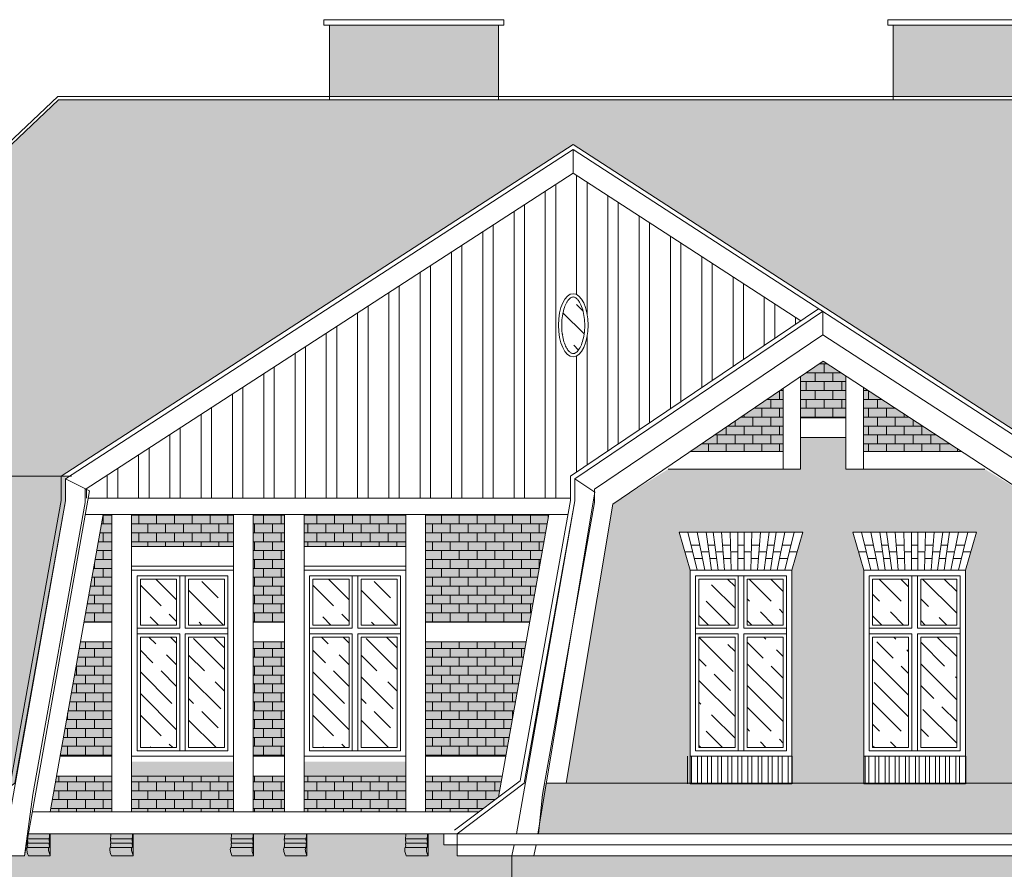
# Model space of a CAD drawing. Header units: millimetres. Extents: x 284606 to 569416, y -192995 to -95103.
# Tile 171 of 178: x 313164 to 314064, y -98380 to -97604. Entities that reach past the tile are written whole.
import ezdxf

# ---------------------------------------------------------------- set-up
doc = ezdxf.new("R2010")
doc.units = ezdxf.units.MM
for name, color, linetype, lineweight in [('!STR_Elewacje 0.15', 10, 'Continuous', 15), ('!STR_Konstrukcja 0.20', 200, 'Continuous', 20), ('!STR_Kreskowanie', 253, 'Continuous', 5), ('!STR_Ocieplenie 0.05', 1, 'Continuous', 5), ('!STR_Stolarka okienna', 72, 'Continuous', 15)]:
    doc.layers.add(name, color=color, linetype=linetype, lineweight=lineweight)
doc.layers.add('!STR_Kreskowanie ścian', color=7, linetype='Continuous', lineweight=5, true_color=0xa6a6a6)
pattern_1 = [(0, (24379.7694, 0), (0, 8.128), []), (90, (24379.7694, 0), (-8.128, 8.128), [8.128, -8.128])]

# ---------------------------------------------------------------- blocks, each defined once
blk = doc.blocks.new('DEKOR')
at = {"layer": '!STR_Ocieplenie 0.05', "ltscale": 1.5}
for p, q in [((-10.72, -4.59), (8.81, -4.59)), ((-10.53, -8.59), (8.81, -8.59)), ((-11.01, -12.59), (8.81, -12.59))]:
    blk.add_line(p, q, dxfattribs=at)
blk.add_lwpolyline([(-9.91, -20), (9.91, -20), (9.91, 0), (-9.91, 0)], dxfattribs=at)
for points in [[(-9.91, -20), (-11.13, -16.01), (-11.01, -12.59), (-10.56, -11.87), (-10.57, -10.01), (-10.47, -8.24), (-10.35, -7.27), (-10.61, -6.34), (-10.54, -3.08), (-10.35, -1.68), (-10.35, 0)], [(9.91, -20), (8.69, -16.01), (8.81, -12.59), (9.26, -11.87), (9.24, -10.01), (9.35, -8.24), (9.46, -7.27), (9.2, -6.34), (9.27, -3.08), (9.46, -1.68), (9.46, 0)]]:
    blk.add_spline(points, degree=3, dxfattribs=at)
blk = doc.blocks.new('okno 100x175')
at = {"layer": '!STR_Kreskowanie', "ltscale": 0.3}
h = blk.add_hatch(dxfattribs=at)
h.set_pattern_fill('GOST_WOOD', color=256, scale=7, angle=45)
h.set_pattern_definition([(135, (-591764.885, 207373.385), (29.6984848, 29.6984848), [70, -14]), (135, (-591745.086, 207373.385), (29.6984848, 29.6984848), [42, -10.5, 21, -10.5]), (135, (-591720.337, 207368.435), (29.6984848, 29.6984848), [70, -14])])
h.paths.add_polyline_path([(52, 162), (52, 120), (85, 120), (85, 162)])
h.paths.add_polyline_path([(8, 120), (41, 120), (41, 162), (8, 162)])
h.paths.add_polyline_path([(8, 8), (41, 8), (41, 109), (8, 109)])
h.paths.add_polyline_path([(52, 109), (52, 8), (85, 8), (85, 109)])
at = {"layer": '!STR_Kreskowanie ścian', "ltscale": 1.5}
h = blk.add_hatch(dxfattribs=at)
h.set_pattern_fill('ANSI31', color=256, scale=2.9, angle=45)
h.set_pattern_definition([(90, (-591764.885, 207373.385), (-9.2075, 9e-16), [])])
h.paths.add_polyline_path([(96.5, 0), (96.5, -25), (-3.5, -25), (-3.5, 0)])
at = {"layer": '!STR_Elewacje 0.15', "ltscale": 1.5}
for p, q in [((0, 170), (-9.97, 204.93)), ((102.97, 204.93), (-9.97, 204.93)), ((6.5, 170), (-2.01, 204.93)), ((13.5, 170), (6.57, 204.93)), ((19.5, 170), (14.54, 204.93)), ((25.5, 170), (20.91, 204.93)), ((31.5, 170), (28.63, 204.93)), ((37.5, 170), (36.5, 204.93)), ((43.5, 170), (43.5, 204.93)), ((49.5, 170), (49.5, 204.93)), ((55.5, 170), (56.5, 204.93)), ((61.5, 170), (64.37, 204.93)), ((67.5, 170), (72.09, 204.93)), ((73.5, 170), (78.46, 204.93)), ((79.5, 170), (86.43, 204.93)), ((86.5, 170), (95.01, 204.93)), ((93, 170), (102.97, 204.93)), ((8.95, 192.93), (0.92, 192.93)), ((22.49, 192.93), (16.24, 192.93)), ((36.84, 192.93), (29.62, 192.93)), ((49.5, 192.93), (43.5, 192.93)), ((63.38, 192.93), (56.16, 192.93)), ((76.76, 192.93), (70.51, 192.93)), ((92.08, 192.93), (84.05, 192.93)), ((2.38, 186.93), (-4.83, 186.93)), ((11.33, 180.93), (3.84, 180.93)), ((11.33, 180.93), (3.84, 180.93)), ((11.33, 180.93), (3.84, 180.93)), ((17.1, 186.93), (10.14, 186.93)), ((24.07, 180.93), (17.95, 180.93)), ((24.07, 180.93), (17.95, 180.93)), ((24.07, 180.93), (17.95, 180.93)), ((30.11, 186.93), (23.28, 186.93)), ((37.19, 180.93), (30.6, 180.93)), ((37.19, 180.93), (30.6, 180.93)), ((37.19, 180.93), (30.6, 180.93)), ((43.5, 186.93), (37.02, 186.93)), ((49.5, 180.93), (43.5, 180.93)), ((49.5, 180.93), (43.5, 180.93)), ((49.5, 180.93), (43.5, 180.93)), ((55.98, 186.93), (49.5, 186.93)), ((62.4, 180.93), (55.81, 180.93)), ((62.4, 180.93), (55.81, 180.93)), ((62.4, 180.93), (55.81, 180.93)), ((69.72, 186.93), (62.89, 186.93)), ((75.05, 180.93), (68.93, 180.93)), ((75.05, 180.93), (68.93, 180.93)), ((75.05, 180.93), (68.93, 180.93)), ((82.86, 186.93), (75.9, 186.93)), ((89.16, 180.93), (81.67, 180.93)), ((89.16, 180.93), (81.67, 180.93)), ((89.16, 180.93), (81.67, 180.93)), ((97.83, 186.93), (90.62, 186.93))]:
    blk.add_line(p, q, dxfattribs=at)
blk.add_lwpolyline([(93, 0), (0, 0), (0, -25), (93, -25)], close=True, dxfattribs=at)
at = {"layer": '!STR_Stolarka okienna', "ltscale": 1.5}
for points in [[(93, 0), (93, 170), (0, 170), (0, 0), (93, 0)], [(44, 165), (44, 117)], [(49, 165), (49, 117)], [(44, 117), (5, 117)], [(88, 117), (49, 117)], [(44, 112), (5, 112)], [(44, 112), (44, 5)], [(49, 112), (49, 5)], [(88, 112), (49, 112)]]:
    blk.add_lwpolyline(points, dxfattribs=at)
for points in [[(88, 5), (88, 165), (5, 165), (5, 5)], [(41, 162), (8, 162), (8, 120), (41, 120)], [(85, 162), (52, 162), (52, 120), (85, 120)], [(41, 109), (8, 109), (8, 8), (41, 8)], [(88, 112), (49, 112), (49, 5), (88, 5)], [(85, 109), (52, 109), (52, 8), (85, 8)]]:
    blk.add_lwpolyline(points, close=True, dxfattribs=at)

msp = doc.modelspace()

# ---------------------------------------------------------------- hatches: boundary and pattern name
at = {"layer": '!STR_Kreskowanie', "ltscale": 0.3}
h = msp.add_hatch(dxfattribs=at)
h.set_pattern_fill('GOST_WOOD', color=256, scale=7, angle=45)
edge = h.paths.add_edge_path()
edge.add_spline(control_points=[(313670, -97908.7), (313670.34, -97908.7), (313670.68, -97908.65), (313671.42, -97908.42), (313671.81, -97908.25), (313672.64, -97907.72), (313673.08, -97907.37), (313673.99, -97906.49), (313674.45, -97905.96), (313675.8, -97904.1), (313676.66, -97902.52), (313678.18, -97898.81), (313678.83, -97896.68), (313679.84, -97892.07), (313680.19, -97889.59), (313680.56, -97884.51), (313680.58, -97881.91), (313680.27, -97876.8), (313679.95, -97874.3), (313679.01, -97869.62), (313678.38, -97867.45), (313676.91, -97863.63), (313676.06, -97861.98), (313674.56, -97859.8), (313673.94, -97859.08), (313672.74, -97857.97), (313672.16, -97857.58), (313671.23, -97857.14), (313670.85, -97857.03), (313670.13, -97856.93), (313669.78, -97856.93), (313669.06, -97857.06), (313668.68, -97857.18), (313667.85, -97857.59), (313667.41, -97857.88), (313666.49, -97858.66), (313666.01, -97859.15), (313665.06, -97860.34), (313664.58, -97861.03), (313663.34, -97863.16), (313662.6, -97864.78), (313661.33, -97868.44), (313660.8, -97870.48), (313659.99, -97874.81), (313659.71, -97877.1), (313659.44, -97881.77), (313659.44, -97884.14), (313659.73, -97888.8), (313660.02, -97891.09), (313660.85, -97895.4), (313661.4, -97897.42), (313662.68, -97901.05), (313663.43, -97902.66), (313664.85, -97905.05), (313665.51, -97905.93), (313666.82, -97907.32), (313667.46, -97907.82), (313668.47, -97908.38), (313668.87, -97908.53), (313669.5, -97908.67), (313669.75, -97908.7), (313670, -97908.7)], knot_values=[0, 0, 0, 0, 0.14307, 0.14307, 0.286141, 0.286141, 0.429211, 0.429211, 0.572282, 0.572282, 0.853565, 0.853565, 1.134847, 1.134847, 1.41613, 1.41613, 1.697412, 1.697412, 1.978695, 1.978695, 2.259978, 2.259978, 2.54126, 2.54126, 2.732982, 2.732982, 2.924703, 2.924703, 3.073519, 3.073519, 3.222335, 3.222335, 3.371151, 3.371151, 3.519967, 3.519967, 3.668783, 3.668783, 3.817599, 3.817599, 4.074629, 4.074629, 4.33166, 4.33166, 4.58869, 4.58869, 4.84572, 4.84572, 5.102751, 5.102751, 5.359781, 5.359781, 5.616811, 5.616811, 5.822308, 5.822308, 6.027804, 6.027804, 6.178043, 6.178043, 6.283185, 6.283185, 6.283185, 6.283185], degree=3, periodic=0)
h = msp.add_hatch(dxfattribs=at)
h.set_pattern_fill('GOST_WOOD', color=256, scale=7, angle=45)
h.set_pattern_definition([(135, (-278498.235, 109096.673), (29.6984848, 29.6984848), [70, -14]), (135, (-278478.436, 109096.673), (29.6984848, 29.6984848), [42, -10.5, 21, -10.5]), (135, (-278453.687, 109091.723), (29.6984848, 29.6984848), [70, -14])])
h.paths.add_polyline_path([(313318.65, -98114.71), (313318.65, -98156.71), (313351.65, -98156.71), (313351.65, -98114.71)])
h.paths.add_polyline_path([(313274.65, -98156.71), (313307.65, -98156.71), (313307.65, -98114.71), (313274.65, -98114.71)])
h.paths.add_polyline_path([(313274.65, -98268.71), (313307.65, -98268.71), (313307.65, -98167.71), (313274.65, -98167.71)])
h.paths.add_polyline_path([(313318.65, -98167.71), (313318.65, -98268.71), (313351.65, -98268.71), (313351.65, -98167.71)])
h = msp.add_hatch(dxfattribs=at)
h.set_pattern_fill('GOST_WOOD', color=256, scale=7, angle=45)
h.set_pattern_definition([(135, (-278340.652, 109096.673), (29.6984848, 29.6984848), [70, -14]), (135, (-278320.853, 109096.673), (29.6984848, 29.6984848), [42, -10.5, 21, -10.5]), (135, (-278296.105, 109091.723), (29.6984848, 29.6984848), [70, -14])])
h.paths.add_polyline_path([(313476.23, -98114.71), (313476.23, -98156.71), (313509.23, -98156.71), (313509.23, -98114.71)])
h.paths.add_polyline_path([(313432.23, -98156.71), (313465.23, -98156.71), (313465.23, -98114.71), (313432.23, -98114.71)])
h.paths.add_polyline_path([(313432.23, -98268.71), (313465.23, -98268.71), (313465.23, -98167.71), (313432.23, -98167.71)])
h.paths.add_polyline_path([(313476.23, -98167.71), (313476.23, -98268.71), (313509.23, -98268.71), (313509.23, -98167.71)])
at = {"layer": '!STR_Kreskowanie ścian', "ltscale": 0.3}
h = msp.add_hatch(dxfattribs=at)
h.set_pattern_fill('AR-B816', color=256, scale=0.04)
h.set_pattern_definition(pattern_1)
h.paths.add_polyline_path([(311722.89, -97608.54), (311682.89, -97608.54), (311682.89, -97683.22), (311697.54, -97673.82), (311722.89, -97690.1)])
h.paths.add_polyline_path([(313115.31, -97608.54), (313009.31, -97608.54), (313009.31, -97853.66), (313115.31, -97753.27)])
h.paths.add_polyline_path([(313601.77, -97608.54), (313447.31, -97608.54), (313447.31, -97673.82), (313601.77, -97673.82)])
h.paths.add_polyline_path([(314127.87, -97608.54), (313962.29, -97608.54), (313962.29, -97673.82), (314127.87, -97673.82)])
h.paths.add_polyline_path([(314361.46, -97608.54), (314183.93, -97608.54), (314183.93, -97714.74), (314361.46, -97886.54)])
h.paths.add_polyline_path([(315631.04, -97608.54), (315591.04, -97608.54), (315591.04, -97690.09), (315616.4, -97673.82), (315631.04, -97683.22)])
h.paths.add_polyline_path([(317046.81, -97605.54), (316869.28, -97605.54), (316869.28, -97840.33), (317046.81, -97707.29)])
h.paths.add_polyline_path([(317268.46, -97605.54), (317102.87, -97605.54), (317102.87, -97673.82), (317268.46, -97673.82)])
h.paths.add_polyline_path([(317783.43, -97605.54), (317628.97, -97605.54), (317628.97, -97673.82), (317783.43, -97673.82)])
h.paths.add_polyline_path([(318221.43, -97611.34), (318115.43, -97611.34), (318115.43, -97756.83), (318179.61, -97822.18), (318221.43, -97822.18)])
at = {"layer": '!STR_Kreskowanie ścian', "ltscale": 1.5}
h = msp.add_hatch(dxfattribs=at)
h.set_pattern_fill('AR-B88', color=256, scale=0.1)
h.set_pattern_definition([(0, (24379.77, 0), (0, 20.32), []), (90, (24379.769, 0), (-10.16, 20.32), [20.32, -20.32])])
h.paths.add_polyline_path([(314141.01, -97676.82), (313668.05, -97676.82), (313199.82, -97676.82), (312837.51, -98020.79), (313202.3, -98020.79), (313670, -97717.56), (314137.7, -98020.79), (314495.58, -98020.79)])
h.paths.add_polyline_path([(314497.93, -98023.07), (314495.58, -98020.79), (314137.7, -98020.79), (314137.7, -98042.8), (314183.59, -98299.1), (314186.56, -98301.33), (314615.63, -98301.33), (314613.9, -98299.76)])
h.paths.add_polyline_path([(314615.63, -98301.33), (314186.56, -98301.33), (314247.84, -98347.53), (314666.2, -98347.53)])
h.paths.add_polyline_path([(314163.44, -98311.46), (314161.63, -98301.33), (314028.36, -98301.33), (314028.36, -98301.71), (313935.36, -98301.71), (313869.78, -98301.63), (313869.78, -98301.71), (313776.78, -98301.71), (313643.64, -98301.33), (313641.83, -98311.46), (313638.18, -98347.53), (314169.14, -98347.53)])
h.paths.add_polyline_path([(313202.3, -98042.8), (313202.3, -98020.79), (312837.51, -98020.79), (312835.1, -98023.09), (312730.62, -98301.33), (313153.45, -98301.33), (313156.42, -98299.1)], flags=17)
h.paths.add_polyline_path([(313153.45, -98301.33), (312730.62, -98301.33), (312729.94, -98303.17), (312678.64, -98347.53), (313098.81, -98347.53), (313160.09, -98301.33), (313206.3, -98043.14), (313206.3, -98020.79), (313202.3, -98020.79), (313202.3, -98042.8), (313156.42, -98299.1)])
h = msp.add_hatch(dxfattribs=at)
h.set_pattern_fill('ANSI32', color=256, scale=3, angle=45)
h.set_pattern_definition([(90, (24379.77, 0), (-28.575, 4e-15), []), (90, (24389.294, 9.525), (-28.575, 4e-15), [])])
h.paths.add_polyline_path([(313877.93, -97878.66), (313670, -97743.77), (313224.3, -98032.92), (313224.3, -98040.74), (313663.57, -98040.74), (313667.56, -98042.8), (313667.56, -98020.79)])
h.paths.add_polyline_path([(313682.73, -97873.06), (313683.05, -97875.17), (313683.28, -97877.32), (313683.44, -97879.51), (313683.52, -97881.72), (313683.52, -97883.93), (313683.44, -97886.13), (313683.28, -97888.32), (313683.05, -97890.47), (313682.73, -97892.58), (313682.35, -97894.63), (313681.89, -97896.62), (313681.36, -97898.52), (313680.76, -97900.33), (313680.1, -97902.03), (313679.38, -97903.63), (313678.61, -97905.1), (313677.79, -97906.44), (313676.92, -97907.64), (313676, -97908.7), (313675.06, -97909.61), (313674.08, -97910.35), (313673.08, -97910.94), (313672.07, -97911.36), (313671.04, -97911.61), (313670, -97911.7), (313668.97, -97911.61), (313667.94, -97911.36), (313666.92, -97910.94), (313665.92, -97910.35), (313664.94, -97909.61), (313664, -97908.7), (313663.09, -97907.64), (313662.22, -97906.44), (313661.39, -97905.1), (313660.62, -97903.63), (313659.9, -97902.03), (313659.24, -97900.33), (313658.65, -97898.52), (313658.12, -97896.62), (313657.66, -97894.63), (313657.27, -97892.58), (313656.96, -97890.47), (313656.72, -97888.32), (313656.56, -97886.13), (313656.48, -97883.93), (313656.48, -97881.72), (313656.56, -97879.51), (313656.72, -97877.32), (313656.96, -97875.17), (313657.27, -97873.06), (313657.66, -97871.01), (313658.12, -97869.03), (313658.65, -97867.12), (313659.24, -97865.31), (313659.9, -97863.61), (313660.62, -97862.01), (313661.39, -97860.54), (313662.22, -97859.2), (313663.09, -97858), (313664, -97856.94), (313664.94, -97856.04), (313665.92, -97855.29), (313666.92, -97854.7), (313667.94, -97854.28), (313668.97, -97854.03), (313670, -97853.94), (313671.04, -97854.03), (313672.07, -97854.28), (313673.08, -97854.7), (313674.08, -97855.29), (313675.06, -97856.04), (313676, -97856.94), (313676.92, -97858), (313677.79, -97859.2), (313678.61, -97860.54), (313679.38, -97862.01), (313680.1, -97863.61), (313680.76, -97865.31), (313681.36, -97867.12), (313681.89, -97869.03), (313682.35, -97871.01)], flags=16)
at = {"layer": '!STR_Kreskowanie ścian', "ltscale": 0.3, "true_color": 0xdbdbdb}
h = msp.add_hatch(color=254, dxfattribs=at)
h.dxf.hatch_style = 1
h.paths.add_polyline_path([(313861.62, -97940.53), (313776.8, -97998.19), (313861.62, -97998.19)])
h.paths.add_polyline_path([(313919.06, -97929.09), (313898.34, -97915.56), (313877.62, -97929.59), (313877.62, -97967.46), (313919.06, -97967.46)])
h.paths.add_polyline_path([(313935.06, -97939.53), (313935.06, -97998.19), (314024.95, -97998.19)])
at = {"layer": '!STR_Kreskowanie ścian', "ltscale": 0.3}
h = msp.add_hatch(dxfattribs=at)
h.set_pattern_fill('AR-B816', color=256, scale=0.04)
h.set_pattern_definition(pattern_1)
h.paths.add_polyline_path([(313861.62, -97940.53), (313776.8, -97998.19), (313861.62, -97998.19)])
h.paths.add_polyline_path([(313919.06, -97929.09), (313898.34, -97915.56), (313877.62, -97929.59), (313877.62, -97967.46), (313919.06, -97967.46)])
h.paths.add_polyline_path([(313935.06, -97939.53), (313935.06, -97998.19), (314024.95, -97998.19)])
h = msp.add_hatch(dxfattribs=at)
h.set_pattern_fill('AR-B816', color=256, scale=0.04)
h.set_pattern_definition(pattern_1)
h.paths.add_polyline_path([(313148.81, -98367.53), (313098.81, -98367.53), (312724.06, -98367.53), (312724.06, -98677.57), (313148.81, -98677.57)])
h.paths.add_polyline_path([(312883.67, -98622.33), (312883.67, -98597.33), (312883.67, -98427.33), (312873.7, -98392.41), (312999.64, -98392.41), (312989.67, -98427.33), (312989.67, -98597.33), (312989.67, -98622.33)], flags=16)
h.paths.add_polyline_path([(312888.67, -98592.33), (312888.67, -98432.33), (312984.67, -98432.33), (312984.67, -98592.33), (312939.67, -98592.33)], flags=0)
h.paths.add_polyline_path([(312891.67, -98589.33), (312891.67, -98488.33), (312931.67, -98488.33), (312931.67, -98589.33)], flags=0)
h.paths.add_polyline_path([(312942.67, -98589.33), (312942.67, -98488.33), (312981.67, -98488.33), (312981.67, -98589.33)], flags=0)
h.paths.add_polyline_path([(312827.67, -98481.09), (312827.67, -98455.09), (312851.67, -98455.09), (312851.67, -98481.09)], flags=16)
h.paths.add_polyline_path([(312803.67, -98481.09), (312779.67, -98481.09), (312779.67, -98455.09), (312803.67, -98455.09)], flags=16)
h.paths.add_polyline_path([(312891.67, -98477.33), (312891.67, -98435.33), (312931.67, -98435.33), (312931.67, -98477.33)], flags=0)
h.paths.add_polyline_path([(312942.67, -98477.33), (312942.67, -98435.33), (312981.67, -98435.33), (312981.67, -98477.33)], flags=0)
h.paths.add_polyline_path([(312891.59, -98404.41), (312899.62, -98404.41), (312900.81, -98410.41), (312907.77, -98410.41), (312906.92, -98404.41), (312913.16, -98404.41), (312913.95, -98410.41), (312920.78, -98410.41), (312920.29, -98404.41), (312927.51, -98404.41), (312927.69, -98410.41), (312934.17, -98410.41), (312934.17, -98404.41), (312940.17, -98404.41), (312940.17, -98410.41), (312946.66, -98410.41), (312946.83, -98404.41), (312954.05, -98404.41), (312953.56, -98410.41), (312960.39, -98410.41), (312961.18, -98404.41), (312967.43, -98404.41), (312966.57, -98410.41), (312973.53, -98410.41), (312974.72, -98404.41), (312982.75, -98404.41), (312979.83, -98416.41), (312972.34, -98416.41), (312973.53, -98410.41), (312966.57, -98410.41), (312965.72, -98416.41), (312959.61, -98416.41), (312960.39, -98410.41), (312953.56, -98410.41), (312953.07, -98416.41), (312946.48, -98416.41), (312946.66, -98410.41), (312940.17, -98410.41), (312940.17, -98416.41), (312934.17, -98416.41), (312934.17, -98410.41), (312927.69, -98410.41), (312927.86, -98416.41), (312921.27, -98416.41), (312920.78, -98410.41), (312913.95, -98410.41), (312914.74, -98416.41), (312908.62, -98416.41), (312907.77, -98410.41), (312900.81, -98410.41), (312902, -98416.41), (312894.51, -98416.41)], flags=0)
h.paths.add_polyline_path([(313021.67, -98481.09), (313021.67, -98455.09), (313045.67, -98455.09), (313045.67, -98481.09)], flags=16)
h.paths.add_polyline_path([(313069.67, -98481.09), (313069.67, -98455.09), (313093.67, -98455.09), (313093.67, -98481.09)], flags=16)
h.paths.add_polyline_path([(312889.4, -98696.57), (312983.95, -98696.57), (312977.02, -98731.5), (312977.02, -98771.67), (313142.81, -98769.92), (313142.81, -98689.57), (312718.06, -98689.57), (312718.06, -98774.39), (312897.24, -98772.5), (312897.24, -98731.5)])
h.paths.add_polyline_path([(313265.87, -98696.57), (313360.43, -98696.57), (313353.5, -98731.5), (313353.5, -98767.71), (313431.3, -98766.89), (313431.3, -98731.5), (313423.46, -98696.57), (313518.01, -98696.57), (313511.08, -98731.5), (313511.08, -98766.06), (313608.07, -98765.04), (313608.07, -98689.57), (313142.81, -98689.57), (313142.81, -98769.92), (313273.72, -98768.55), (313273.72, -98731.5)])
h.paths.add_polyline_path([(313614.07, -98367.53), (313564.07, -98367.53), (313564.07, -98357.53), (313551.76, -98357.53), (313551.76, -98347.53), (313172.37, -98347.53), (313168.81, -98367.53), (313149.28, -98367.53), (313149.28, -98677.57), (313614.07, -98677.57)])
h.paths.add_polyline_path([(313266.65, -98622.33), (313266.65, -98597.33), (313266.65, -98427.33), (313256.68, -98392.41), (313369.62, -98392.41), (313359.65, -98427.33), (313359.65, -98597.33), (313359.65, -98622.33)], flags=16)
h.paths.add_polyline_path([(313271.65, -98592.33), (313271.65, -98432.33), (313354.65, -98432.33), (313354.65, -98592.33), (313315.65, -98592.33)], flags=0)
h.paths.add_polyline_path([(313274.65, -98589.33), (313274.65, -98488.33), (313307.65, -98488.33), (313307.65, -98589.33)], flags=0)
h.paths.add_polyline_path([(313318.65, -98589.33), (313318.65, -98488.33), (313351.65, -98488.33), (313351.65, -98589.33)], flags=0)
h.paths.add_polyline_path([(313274.65, -98477.33), (313274.65, -98435.33), (313307.65, -98435.33), (313307.65, -98477.33)], flags=0)
h.paths.add_polyline_path([(313318.65, -98477.33), (313318.65, -98435.33), (313351.65, -98435.33), (313351.65, -98477.33)], flags=0)
h.paths.add_polyline_path([(313267.57, -98404.41), (313275.6, -98404.41), (313276.79, -98410.41), (313283.75, -98410.41), (313282.89, -98404.41), (313289.14, -98404.41), (313289.93, -98410.41), (313296.76, -98410.41), (313296.27, -98404.41), (313303.49, -98404.41), (313303.67, -98410.41), (313310.15, -98410.41), (313310.15, -98404.41), (313316.15, -98404.41), (313316.15, -98410.41), (313322.63, -98410.41), (313322.81, -98404.41), (313330.03, -98404.41), (313329.54, -98410.41), (313336.37, -98410.41), (313337.16, -98404.41), (313343.41, -98404.41), (313342.55, -98410.41), (313349.51, -98410.41), (313350.7, -98404.41), (313358.73, -98404.41), (313355.81, -98416.41), (313348.32, -98416.41), (313349.51, -98410.41), (313342.55, -98410.41), (313341.7, -98416.41), (313335.58, -98416.41), (313336.37, -98410.41), (313329.54, -98410.41), (313329.05, -98416.41), (313322.46, -98416.41), (313322.63, -98410.41), (313316.15, -98410.41), (313316.15, -98416.41), (313310.15, -98416.41), (313310.15, -98410.41), (313303.67, -98410.41), (313303.84, -98416.41), (313297.25, -98416.41), (313296.76, -98410.41), (313289.93, -98410.41), (313290.72, -98416.41), (313284.6, -98416.41), (313283.75, -98410.41), (313276.79, -98410.41), (313277.98, -98416.41), (313270.49, -98416.41)], flags=0)
h.paths.add_polyline_path([(313424.23, -98622.33), (313424.23, -98597.33), (313424.23, -98427.33), (313414.26, -98392.41), (313527.2, -98392.41), (313517.23, -98427.33), (313517.23, -98597.33), (313517.23, -98622.33)], flags=16)
h.paths.add_polyline_path([(313429.23, -98592.33), (313429.23, -98432.33), (313512.23, -98432.33), (313512.23, -98592.33), (313473.23, -98592.33)], flags=0)
h.paths.add_polyline_path([(313432.23, -98589.33), (313432.23, -98488.33), (313465.23, -98488.33), (313465.23, -98589.33)], flags=0)
h.paths.add_polyline_path([(313476.23, -98589.33), (313476.23, -98488.33), (313509.23, -98488.33), (313509.23, -98589.33)], flags=0)
h.paths.add_polyline_path([(313432.23, -98477.33), (313432.23, -98435.33), (313465.23, -98435.33), (313465.23, -98477.33)], flags=0)
h.paths.add_polyline_path([(313425.15, -98404.41), (313433.19, -98404.41), (313434.38, -98410.41), (313441.33, -98410.41), (313440.48, -98404.41), (313446.72, -98404.41), (313447.51, -98410.41), (313454.34, -98410.41), (313453.85, -98404.41), (313461.08, -98404.41), (313461.25, -98410.41), (313467.73, -98410.41), (313467.73, -98404.41), (313473.73, -98404.41), (313473.73, -98410.41), (313480.22, -98410.41), (313480.39, -98404.41), (313487.61, -98404.41), (313487.12, -98410.41), (313493.96, -98410.41), (313494.74, -98404.41), (313500.99, -98404.41), (313500.14, -98410.41), (313507.09, -98410.41), (313508.28, -98404.41), (313516.32, -98404.41), (313513.39, -98416.41), (313505.9, -98416.41), (313507.09, -98410.41), (313500.14, -98410.41), (313499.28, -98416.41), (313493.17, -98416.41), (313493.96, -98410.41), (313487.12, -98410.41), (313486.63, -98416.41), (313480.05, -98416.41), (313480.22, -98410.41), (313473.73, -98410.41), (313473.73, -98416.41), (313467.73, -98416.41), (313467.73, -98410.41), (313461.25, -98410.41), (313461.42, -98416.41), (313454.84, -98416.41), (313454.34, -98410.41), (313447.51, -98410.41), (313448.3, -98416.41), (313442.18, -98416.41), (313441.33, -98410.41), (313434.38, -98410.41), (313435.57, -98416.41), (313428.07, -98416.41)], flags=0)
h.paths.add_polyline_path([(313476.23, -98477.33), (313476.23, -98435.33), (313509.23, -98435.33), (313509.23, -98477.33)], flags=0)
h.paths.add_polyline_path([(314191.2, -98367.53), (313634.07, -98367.53), (313614.07, -98367.53), (313614.07, -98677.57), (314191.2, -98677.57)])
h.paths.add_polyline_path([(314028.36, -98622.33), (313935.36, -98622.33), (313935.36, -98597.33), (313935.36, -98427.33), (313925.39, -98392.41), (314038.33, -98392.41), (314028.36, -98427.33), (314028.36, -98597.33)], flags=16)
h.paths.add_polyline_path([(314023.36, -98592.33), (313984.36, -98592.33), (313940.36, -98592.33), (313940.36, -98432.33), (314023.36, -98432.33)], flags=0)
h.paths.add_polyline_path([(314020.36, -98589.33), (313987.36, -98589.33), (313987.36, -98488.33), (314020.36, -98488.33)], flags=0)
h.paths.add_polyline_path([(313976.36, -98589.33), (313943.36, -98589.33), (313943.36, -98488.33), (313976.36, -98488.33)], flags=0)
h.paths.add_polyline_path([(314081.66, -98481.09), (314081.66, -98455.09), (314105.66, -98455.09), (314105.66, -98481.09)], flags=16)
h.paths.add_polyline_path([(314020.36, -98477.33), (313987.36, -98477.33), (313987.36, -98435.33), (314020.36, -98435.33)], flags=0)
h.paths.add_polyline_path([(313976.36, -98477.33), (313943.36, -98477.33), (313943.36, -98435.33), (313976.36, -98435.33)], flags=0)
h.paths.add_polyline_path([(313869.78, -98622.33), (313776.78, -98622.33), (313776.78, -98597.33), (313776.78, -98427.33), (313766.81, -98392.41), (313879.75, -98392.41), (313869.78, -98427.33), (313869.78, -98597.33)], flags=16)
h.paths.add_polyline_path([(314024.52, -98416.41), (314017.03, -98416.41), (314018.22, -98410.41), (314011.26, -98410.41), (314010.41, -98416.41), (314004.3, -98416.41), (314005.08, -98410.41), (313998.25, -98410.41), (313997.76, -98416.41), (313991.17, -98416.41), (313991.35, -98410.41), (313984.86, -98410.41), (313984.86, -98416.41), (313978.86, -98416.41), (313978.86, -98410.41), (313972.38, -98410.41), (313972.55, -98416.41), (313965.97, -98416.41), (313965.47, -98410.41), (313958.64, -98410.41), (313959.43, -98416.41), (313953.31, -98416.41), (313952.46, -98410.41), (313945.5, -98410.41), (313946.69, -98416.41), (313939.2, -98416.41), (313936.28, -98404.41), (313944.31, -98404.41), (313945.5, -98410.41), (313952.46, -98410.41), (313951.61, -98404.41), (313957.85, -98404.41), (313958.64, -98410.41), (313965.47, -98410.41), (313964.98, -98404.41), (313972.2, -98404.41), (313972.38, -98410.41), (313978.86, -98410.41), (313978.86, -98404.41), (313984.86, -98404.41), (313984.86, -98410.41), (313991.35, -98410.41), (313991.52, -98404.41), (313998.74, -98404.41), (313998.25, -98410.41), (314005.08, -98410.41), (314005.87, -98404.41), (314012.12, -98404.41), (314011.26, -98410.41), (314018.22, -98410.41), (314019.41, -98404.41), (314027.44, -98404.41)], flags=0)
h.paths.add_polyline_path([(313864.78, -98592.33), (313781.78, -98592.33), (313781.78, -98432.33), (313864.78, -98432.33)], flags=0)
h.paths.add_polyline_path([(313861.78, -98589.33), (313784.78, -98589.33), (313784.78, -98435.33), (313861.78, -98435.33)], flags=0)
h.paths.add_polyline_path([(313865.94, -98416.41), (313858.45, -98416.41), (313859.64, -98410.41), (313852.68, -98410.41), (313851.83, -98416.41), (313845.71, -98416.41), (313846.5, -98410.41), (313839.67, -98410.41), (313839.18, -98416.41), (313832.59, -98416.41), (313832.76, -98410.41), (313826.28, -98410.41), (313826.28, -98416.41), (313820.28, -98416.41), (313820.28, -98410.41), (313813.79, -98410.41), (313813.97, -98416.41), (313807.38, -98416.41), (313806.89, -98410.41), (313800.06, -98410.41), (313800.84, -98416.41), (313794.73, -98416.41), (313793.88, -98410.41), (313786.92, -98410.41), (313788.11, -98416.41), (313780.62, -98416.41), (313777.7, -98404.41), (313785.73, -98404.41), (313786.92, -98410.41), (313793.88, -98410.41), (313793.02, -98404.41), (313799.27, -98404.41), (313800.06, -98410.41), (313806.89, -98410.41), (313806.4, -98404.41), (313813.62, -98404.41), (313813.79, -98410.41), (313820.28, -98410.41), (313820.28, -98404.41), (313826.28, -98404.41), (313826.28, -98410.41), (313832.76, -98410.41), (313832.94, -98404.41), (313840.16, -98404.41), (313839.67, -98410.41), (313846.5, -98410.41), (313847.29, -98404.41), (313853.53, -98404.41), (313852.68, -98410.41), (313859.64, -98410.41), (313860.83, -98404.41), (313868.86, -98404.41)], flags=0)
h.paths.add_polyline_path([(313714.2, -98481.09), (313690.2, -98481.09), (313690.2, -98455.09), (313714.2, -98455.09)], flags=16)
h.paths.add_polyline_path([(314197.2, -98689.57), (313608.07, -98689.57), (313608.07, -98765.04), (313783.85, -98763.19), (313783.85, -98731.5), (313776, -98696.57), (313870.55, -98696.57), (313863.63, -98731.5), (313863.63, -98762.35), (313942.43, -98761.53), (313942.43, -98731.5), (313934.59, -98696.57), (314029.14, -98696.57), (314022.21, -98731.5), (314022.21, -98760.69), (314197.2, -98758.85)])
h.paths.add_polyline_path([(314363.59, -98731.5), (314355.74, -98696.57), (314450.3, -98696.57), (314443.37, -98731.5), (314443.37, -98756.25), (314616.2, -98754.39), (314622.2, -98754.39), (314622.2, -98689.57), (314197.2, -98689.57), (314197.2, -98758.85), (314363.59, -98757.1)])
h.paths.add_polyline_path([(314616.2, -98367.53), (314384.85, -98367.53), (314191.2, -98367.53), (314191.2, -98677.57), (314616.2, -98677.57)])
h.paths.add_polyline_path([(314350.02, -98622.33), (314350.02, -98597.33), (314350.02, -98427.33), (314340.05, -98392.41), (314465.99, -98392.41), (314456.02, -98427.33), (314456.02, -98597.33), (314456.02, -98622.33)], flags=16)
h.paths.add_polyline_path([(314355.02, -98592.33), (314355.02, -98432.33), (314451.02, -98432.33), (314451.02, -98592.33), (314406.02, -98592.33)], flags=0)
h.paths.add_polyline_path([(314358.02, -98589.33), (314358.02, -98488.33), (314398.02, -98488.33), (314398.02, -98589.33)], flags=0)
h.paths.add_polyline_path([(314246.02, -98481.09), (314246.02, -98455.09), (314270.02, -98455.09), (314270.02, -98481.09)], flags=16)
h.paths.add_polyline_path([(314409.02, -98589.33), (314409.02, -98488.33), (314448.02, -98488.33), (314448.02, -98589.33)], flags=0)
h.paths.add_polyline_path([(314294.02, -98481.09), (314294.02, -98455.09), (314318.02, -98455.09), (314318.02, -98481.09)], flags=16)
h.paths.add_polyline_path([(314358.02, -98477.33), (314358.02, -98435.33), (314398.02, -98435.33), (314398.02, -98477.33)], flags=0)
h.paths.add_polyline_path([(314409.02, -98477.33), (314409.02, -98435.33), (314448.02, -98435.33), (314448.02, -98477.33)], flags=0)
h.paths.add_polyline_path([(314357.94, -98404.41), (314365.97, -98404.41), (314367.16, -98410.41), (314374.12, -98410.41), (314373.26, -98404.41), (314379.51, -98404.41), (314380.3, -98410.41), (314387.13, -98410.41), (314386.64, -98404.41), (314393.86, -98404.41), (314394.04, -98410.41), (314400.52, -98410.41), (314400.52, -98404.41), (314406.52, -98404.41), (314406.52, -98410.41), (314413.01, -98410.41), (314413.18, -98404.41), (314420.4, -98404.41), (314419.91, -98410.41), (314426.74, -98410.41), (314427.53, -98404.41), (314433.78, -98404.41), (314432.92, -98410.41), (314439.88, -98410.41), (314441.07, -98404.41), (314449.1, -98404.41), (314446.18, -98416.41), (314438.69, -98416.41), (314439.88, -98410.41), (314432.92, -98410.41), (314432.07, -98416.41), (314425.96, -98416.41), (314426.74, -98410.41), (314419.91, -98410.41), (314419.42, -98416.41), (314412.83, -98416.41), (314413.01, -98410.41), (314406.52, -98410.41), (314406.52, -98416.41), (314400.52, -98416.41), (314400.52, -98410.41), (314394.04, -98410.41), (314394.21, -98416.41), (314387.62, -98416.41), (314387.13, -98410.41), (314380.3, -98410.41), (314381.09, -98416.41), (314374.97, -98416.41), (314374.12, -98410.41), (314367.16, -98410.41), (314368.35, -98416.41), (314360.86, -98416.41)], flags=0)
h.paths.add_polyline_path([(314488.02, -98481.09), (314488.02, -98455.09), (314512.02, -98455.09), (314512.02, -98481.09)], flags=16)
h.paths.add_polyline_path([(314536.02, -98481.09), (314536.02, -98455.09), (314560.02, -98455.09), (314560.02, -98481.09)], flags=16)
h.paths.add_polyline_path([(314099.04, -98046.55), (314045.8, -98014.19), (313919.06, -98014.19), (313919.06, -97985.46), (313877.62, -97985.46), (313877.62, -98014.19), (313756.76, -98014.19), (313706.25, -98046.16), (313663.7, -98301.33), (314140.97, -98301.33)])
h.paths.add_polyline_path([(314028.36, -98301.71), (313935.36, -98301.71), (313935.36, -98106.71), (313925.39, -98071.79), (314038.33, -98071.79), (314028.36, -98106.71)])
h.paths.add_polyline_path([(314023.36, -98274.69), (313940.36, -98274.69)], flags=16)
h.paths.add_polyline_path([(314020.36, -98117.69), (313943.36, -98117.69)], flags=16)
h.paths.add_polyline_path([(313869.78, -98301.71), (313776.78, -98301.71), (313776.78, -98106.71), (313766.81, -98071.79), (313879.75, -98071.79), (313869.78, -98106.71)])
h.paths.add_polyline_path([(313864.78, -98271.71), (313781.78, -98271.71)], flags=16)
h.paths.add_polyline_path([(313861.78, -98268.71), (313784.78, -98268.71)], flags=16)
at = {"layer": '!STR_Kreskowanie ścian', "ltscale": 0.3, "true_color": 0xdbdbdb}
h = msp.add_hatch(color=254, dxfattribs=at)
h.dxf.hatch_style = 1
h.paths.add_polyline_path([(313248.65, -98055.74), (313240.56, -98055.74), (313223.04, -98154.17), (313248.65, -98154.17)])
h.paths.add_polyline_path([(313248.65, -98172.17), (313219.84, -98172.17), (313201.23, -98276.71), (313248.65, -98276.71)])
h.paths.add_polyline_path([(313248.65, -98294.71), (313198.02, -98294.71), (313192.18, -98327.53), (313248.65, -98327.53)])
h.paths.add_polyline_path([(313359.65, -98294.71), (313266.65, -98294.71), (313266.65, -98327.53), (313359.65, -98327.53)])
h.paths.add_polyline_path([(313406.23, -98294.71), (313377.65, -98294.71), (313377.65, -98327.53), (313406.23, -98327.53)])
h.paths.add_polyline_path([(313406.23, -98172.17), (313377.65, -98172.17), (313377.65, -98276.71), (313406.23, -98276.71)])
h.paths.add_polyline_path([(313406.23, -98055.74), (313377.65, -98055.74), (313377.65, -98154.17), (313406.23, -98154.17)])
h.paths.add_polyline_path([(313359.65, -98055.74), (313266.65, -98055.74), (313266.65, -98084.96), (313359.65, -98084.96)])
h.paths.add_polyline_path([(313517.23, -98055.74), (313424.23, -98055.74), (313424.23, -98084.96), (313517.23, -98084.96)])
h.paths.add_polyline_path([(313647.8, -98055.74), (313535.23, -98055.74), (313535.23, -98084.96), (313642.6, -98084.96)])
h.paths.add_polyline_path([(313642.6, -98084.96), (313535.23, -98084.96), (313535.23, -98154.17), (313630.28, -98154.17)])
h.paths.add_polyline_path([(313627.07, -98172.17), (313535.23, -98172.17), (313535.23, -98276.71), (313608.46, -98276.71)])
h.paths.add_polyline_path([(313601.81, -98314.07), (313605.26, -98294.71), (313535.23, -98294.71), (313535.23, -98327.53), (313583.96, -98327.53)])
h.paths.add_polyline_path([(313517.23, -98294.71), (313424.23, -98294.71), (313424.23, -98327.53), (313517.23, -98327.53)])
at = {"layer": '!STR_Kreskowanie ścian', "ltscale": 0.3}
h = msp.add_hatch(dxfattribs=at)
h.set_pattern_fill('AR-B816', color=256, scale=0.04)
h.set_pattern_definition(pattern_1)
h.paths.add_polyline_path([(313248.65, -98055.74), (313240.56, -98055.74), (313223.04, -98154.17), (313248.65, -98154.17)])
h.paths.add_polyline_path([(313248.65, -98172.17), (313219.84, -98172.17), (313201.23, -98276.71), (313248.65, -98276.71)])
h.paths.add_polyline_path([(313248.65, -98294.71), (313198.02, -98294.71), (313192.18, -98327.53), (313248.65, -98327.53)])
h.paths.add_polyline_path([(313359.65, -98294.71), (313266.65, -98294.71), (313266.65, -98327.53), (313359.65, -98327.53)])
h.paths.add_polyline_path([(313406.23, -98294.71), (313377.65, -98294.71), (313377.65, -98327.53), (313406.23, -98327.53)])
h.paths.add_polyline_path([(313406.23, -98172.17), (313377.65, -98172.17), (313377.65, -98276.71), (313406.23, -98276.71)])
h.paths.add_polyline_path([(313406.23, -98055.74), (313377.65, -98055.74), (313377.65, -98154.17), (313406.23, -98154.17)])
h.paths.add_polyline_path([(313359.65, -98055.74), (313266.65, -98055.74), (313266.65, -98084.96), (313359.65, -98084.96)])
h.paths.add_polyline_path([(313517.23, -98055.74), (313424.23, -98055.74), (313424.23, -98084.96), (313517.23, -98084.96)])
h.paths.add_polyline_path([(313647.8, -98055.74), (313535.23, -98055.74), (313535.23, -98084.96), (313642.6, -98084.96)])
h.paths.add_polyline_path([(313642.6, -98084.96), (313535.23, -98084.96), (313535.23, -98154.17), (313630.28, -98154.17)])
h.paths.add_polyline_path([(313627.07, -98172.17), (313535.23, -98172.17), (313535.23, -98276.71), (313608.46, -98276.71)])
h.paths.add_polyline_path([(313601.81, -98314.07), (313605.26, -98294.71), (313535.23, -98294.71), (313535.23, -98327.53), (313583.96, -98327.53)])
h.paths.add_polyline_path([(313517.23, -98294.71), (313424.23, -98294.71), (313424.23, -98327.53), (313517.23, -98327.53)])
at = {"layer": '!STR_Kreskowanie ścian', "ltscale": 0.3, "true_color": 0xdbdbdb}
h = msp.add_hatch(color=254, dxfattribs=at)
h.dxf.hatch_style = 1
h.paths.add_polyline_path([(313359.65, -98281.71), (313266.65, -98281.71), (313266.65, -98294.71), (313359.65, -98294.71)])
h.paths.add_polyline_path([(313517.23, -98281.71), (313424.23, -98281.71), (313424.23, -98294.71), (313517.23, -98294.71)])
at = {"layer": '!STR_Kreskowanie ścian', "ltscale": 1.5}
h = msp.add_hatch(dxfattribs=at)
h.set_pattern_fill('ANSI31', color=256, scale=2.9, angle=45)
h.set_pattern_definition([(90, (-277988.106, 109096.673), (-9.2075, 9e-16), [])])
h.paths.add_polyline_path([(313873.28, -98276.71), (313873.28, -98301.71), (313773.28, -98301.71), (313773.28, -98276.71)])
h = msp.add_hatch(dxfattribs=at)
h.set_pattern_fill('ANSI31', color=256, scale=2.9, angle=45)
h.set_pattern_definition([(90, (-277829.524, 109096.673), (-9.2075, 9e-16), [])])
h.paths.add_polyline_path([(314031.86, -98276.71), (314031.86, -98301.71), (313931.86, -98301.71), (313931.86, -98276.71)])

# ---------------------------------------------------------------- linework, layer by layer
at = {"layer": '!STR_Elewacje 0.15', "ltscale": 1.5}
for points in [[(313869.78, -98276.71), (313776.78, -98276.71), (313776.78, -98301.71), (313869.78, -98301.71)], [(314028.36, -98276.71), (313935.36, -98276.71), (313935.36, -98301.71), (314028.36, -98301.71)], [(313551.76, -98347.53), (314681.68, -98347.53), (314681.68, -98357.53), (313551.76, -98357.53)]]:
    msp.add_lwpolyline(points, close=True, dxfattribs=at)
at = {"layer": '!STR_Konstrukcja 0.20', "ltscale": 1.5}
for p, q in [((313670, -97744.09), (313670, -97722.31)), ((313898.13, -97891.77), (313897.93, -97870.15)), ((312832.84, -98020.79), (313211.75, -98020.79)), ((313206.3, -98023.14), (313228.16, -98034.1)), ((313671.56, -98023.14), (313689.82, -98035.36)), ((313228.16, -98034.1), (313168.81, -98367.53)), ((313689.82, -98035.36), (313637.75, -98347.53)), ((313206.3, -98043.14), (313148.81, -98367.53)), ((313671.56, -98043.14), (313618.18, -98347.53)), ((313564.07, -98347.53), (313625.35, -98301.33)), ((313617.48, -98347.53), (313564.07, -98347.53)), ((313564.07, -98347.53), (313564.07, -98367.53)), ((313616.13, -98357.53), (313614.07, -98367.53)), ((313636.13, -98357.53), (313634.07, -98367.53)), ((313148.81, -98367.53), (313168.81, -98367.53)), ((313614.07, -98367.53), (313564.07, -98367.53)), ((313614.07, -98677.57), (313614.07, -98367.53)), ((313614.07, -98367.53), (313634.07, -98367.53))]:
    msp.add_line(p, q, dxfattribs=at)
for points in [[(313606.77, -97608.54), (313442.31, -97608.54), (313442.31, -97603.54), (313606.77, -97603.54)], [(314132.87, -97608.54), (313957.29, -97608.54), (313957.29, -97603.54), (314132.87, -97603.54)]]:
    msp.add_lwpolyline(points, close=True, dxfattribs=at)
for points in [[(313447.31, -97676.82), (313447.31, -97608.54), (313601.77, -97608.54), (313601.77, -97676.82)], [(313962.29, -97676.82), (313962.29, -97608.54), (314127.87, -97608.54), (314127.87, -97676.82)], [(312674.06, -98347.53), (312727.47, -98301.33), (312832.84, -98020.79), (313199.2, -97673.82)], [(312678.64, -98347.53), (312729.94, -98303.17), (312835.1, -98023.09), (313199.82, -97676.82), (313668.05, -97676.82), (314141.01, -97676.82), (314497.93, -98023.07), (314613.9, -98299.76), (314666.2, -98347.53)], [(313199.2, -97673.82), (313668.05, -97673.82), (314141.66, -97673.82), (314500.19, -98020.79), (314616.2, -98297.57), (314666.2, -98343.75)], [(313096.4, -98344.33), (313156.42, -98299.1), (313202.3, -98042.8), (313202.3, -98020.79), (313670, -97717.56)], [(313098.81, -98347.53), (313160.09, -98301.33), (313206.3, -98043.14), (313206.3, -98023.14), (313670, -97722.31)], [(314247.84, -98347.53), (314183.59, -98299.1), (314137.7, -98042.8), (314137.7, -98020.79), (313670, -97717.56)], [(314241.2, -98347.53), (314179.91, -98301.33), (314133.7, -98043.14), (314133.7, -98023.14), (313670, -97722.31)], [(313168.81, -98367.53), (313176.57, -98311.46), (313224.3, -98044.74), (313224.3, -98032.92), (313670, -97743.77)], [(313877.93, -97878.66), (313670, -97743.77)], [(313561.66, -98344.33), (313621.68, -98299.1), (313667.56, -98042.8), (313667.56, -98020.79), (313894.13, -97867.72)], [(313564.07, -98347.53), (313625.35, -98301.33), (313671.56, -98043.14), (313671.56, -98023.14), (313897.76, -97870.07)], [(313638.18, -98347.53), (313641.83, -98311.46), (313689.56, -98044.74), (313689.56, -98032.69), (313898.12, -97891.56)], [(314169.14, -98347.53), (314163.44, -98311.46), (314115.7, -98044.74), (314115.7, -98032.92), (313897.97, -97891.66)], [(314616.2, -98367.53), (313634.07, -98367.53)]]:
    msp.add_lwpolyline(points, dxfattribs=at)
at = {"layer": '!STR_Ocieplenie 0.05', "ltscale": 1.5}
for p, q in [((313861.62, -97998.19), (313861.62, -98014.19)), ((313935.06, -97998.19), (313935.06, -98014.19)), ((313226.98, -98040.74), (313667.56, -98040.74)), ((313192.18, -98327.53), (313240.56, -98055.74)), ((313224.31, -98055.74), (313665.25, -98055.74)), ((313248.65, -98055.74), (313248.65, -98327.53)), ((313266.65, -98055.74), (313266.65, -98327.53)), ((313359.65, -98055.74), (313359.65, -98327.53)), ((313377.65, -98055.74), (313377.65, -98327.53)), ((313406.23, -98055.74), (313406.23, -98327.53)), ((313424.23, -98055.74), (313424.23, -98327.53)), ((313517.23, -98055.74), (313517.23, -98327.53)), ((313535.23, -98055.74), (313535.23, -98327.53)), ((313601.81, -98314.07), (313647.8, -98055.74)), ((313359.65, -98084.96), (313266.65, -98084.96)), ((313517.23, -98084.96), (313424.23, -98084.96)), ((313359.65, -98102.96), (313266.65, -98102.96)), ((313517.23, -98102.96), (313424.23, -98102.96)), ((313248.65, -98154.17), (313223.04, -98154.17)), ((313406.23, -98154.17), (313377.65, -98154.17)), ((313630.28, -98154.17), (313535.23, -98154.17)), ((313248.65, -98172.17), (313219.84, -98172.17)), ((313406.23, -98172.17), (313377.65, -98172.17)), ((313627.07, -98172.17), (313535.23, -98172.17)), ((313248.65, -98276.71), (313201.23, -98276.71)), ((313359.65, -98276.71), (313266.65, -98276.71)), ((313406.23, -98276.71), (313377.65, -98276.71)), ((313517.23, -98276.71), (313424.23, -98276.71)), ((313608.46, -98276.71), (313535.23, -98276.71)), ((313248.65, -98294.71), (313198.02, -98294.71)), ((313359.65, -98294.71), (313266.65, -98294.71)), ((313406.23, -98294.71), (313377.65, -98294.71)), ((313517.23, -98294.71), (313424.23, -98294.71)), ((313605.26, -98294.71), (313535.23, -98294.71)), ((314159.21, -98301.33), (313645.46, -98301.33)), ((313583.96, -98327.53), (313175.93, -98327.53)), ((313564.07, -98347.53), (313172.37, -98347.53))]:
    msp.add_line(p, q, dxfattribs=at)
for points in [[(313663.7, -98301.33), (313706.25, -98046.16), (313898.34, -97915.56), (314099.04, -98046.55), (314140.97, -98301.33)], [(313877.62, -97929.59), (313877.62, -98014.19), (313756.76, -98014.19)], [(313919.06, -97929.09), (313919.06, -98014.19), (314045.8, -98014.19)], [(313935.06, -97939.53), (313935.06, -97998.19), (314024.95, -97998.19)], [(313861.62, -97940.53), (313861.62, -97998.19), (313776.8, -97998.19)]]:
    msp.add_lwpolyline(points, dxfattribs=at)
msp.add_lwpolyline([(313877.62, -97967.46), (313919.06, -97967.46), (313919.06, -97985.46), (313877.62, -97985.46)], close=True, dxfattribs=at)
msp.add_ellipse((313670, -97882.82), major_axis=(0, -28.88), ratio=0.468461, dxfattribs=at)
msp.add_open_spline([(313670, -97908.7), (313670.34, -97908.7), (313670.68, -97908.65), (313671.42, -97908.42), (313671.81, -97908.25), (313672.64, -97907.72), (313673.08, -97907.37), (313673.99, -97906.49), (313674.45, -97905.96), (313675.8, -97904.1), (313676.66, -97902.52), (313678.18, -97898.81), (313678.83, -97896.68), (313679.84, -97892.07), (313680.19, -97889.59), (313680.56, -97884.51), (313680.58, -97881.91), (313680.27, -97876.8), (313679.95, -97874.3), (313679.01, -97869.62), (313678.38, -97867.45), (313676.91, -97863.63), (313676.06, -97861.98), (313674.56, -97859.8), (313673.94, -97859.08), (313672.74, -97857.97), (313672.16, -97857.58), (313671.23, -97857.14), (313670.85, -97857.03), (313670.13, -97856.93), (313669.78, -97856.93), (313669.06, -97857.06), (313668.68, -97857.18), (313667.85, -97857.59), (313667.41, -97857.88), (313666.49, -97858.66), (313666.01, -97859.15), (313665.06, -97860.34), (313664.58, -97861.03), (313663.34, -97863.16), (313662.6, -97864.78), (313661.33, -97868.44), (313660.8, -97870.48), (313659.99, -97874.81), (313659.71, -97877.1), (313659.44, -97881.77), (313659.44, -97884.14), (313659.73, -97888.8), (313660.02, -97891.09), (313660.85, -97895.4), (313661.4, -97897.42), (313662.68, -97901.05), (313663.43, -97902.66), (313664.85, -97905.05), (313665.51, -97905.93), (313666.82, -97907.32), (313667.46, -97907.82), (313668.47, -97908.38), (313668.87, -97908.53), (313669.5, -97908.67), (313669.75, -97908.7), (313670, -97908.7)], degree=3, knots=[0, 0, 0, 0, 0.14307, 0.14307, 0.286141, 0.286141, 0.429211, 0.429211, 0.572282, 0.572282, 0.853565, 0.853565, 1.134847, 1.134847, 1.41613, 1.41613, 1.697412, 1.697412, 1.978695, 1.978695, 2.259978, 2.259978, 2.54126, 2.54126, 2.732982, 2.732982, 2.924703, 2.924703, 3.073519, 3.073519, 3.222335, 3.222335, 3.371151, 3.371151, 3.519967, 3.519967, 3.668783, 3.668783, 3.817599, 3.817599, 4.074629, 4.074629, 4.33166, 4.33166, 4.58869, 4.58869, 4.84572, 4.84572, 5.102751, 5.102751, 5.359781, 5.359781, 5.616811, 5.616811, 5.822308, 5.822308, 6.027804, 6.027804, 6.178043, 6.178043, 6.283185, 6.283185, 6.283185, 6.283185], dxfattribs=at)
at = {"layer": '!STR_Stolarka okienna', "ltscale": 1.5}
for points in [[(313359.65, -98276.71), (313359.65, -98106.71), (313266.65, -98106.71), (313266.65, -98276.71), (313359.65, -98276.71)], [(313517.23, -98276.71), (313517.23, -98106.71), (313424.23, -98106.71), (313424.23, -98276.71), (313517.23, -98276.71)], [(313310.65, -98111.71), (313310.65, -98159.71)], [(313315.65, -98111.71), (313315.65, -98159.71)], [(313468.23, -98111.71), (313468.23, -98159.71)], [(313473.23, -98111.71), (313473.23, -98159.71)], [(313310.65, -98159.71), (313271.65, -98159.71)], [(313310.65, -98164.71), (313271.65, -98164.71)], [(313310.65, -98164.71), (313310.65, -98271.71)], [(313354.65, -98159.71), (313315.65, -98159.71)], [(313315.65, -98164.71), (313315.65, -98271.71)], [(313354.65, -98164.71), (313315.65, -98164.71)], [(313468.23, -98159.71), (313429.23, -98159.71)], [(313468.23, -98164.71), (313429.23, -98164.71)], [(313468.23, -98164.71), (313468.23, -98271.71)], [(313512.23, -98159.71), (313473.23, -98159.71)], [(313473.23, -98164.71), (313473.23, -98271.71)], [(313512.23, -98164.71), (313473.23, -98164.71)]]:
    msp.add_lwpolyline(points, dxfattribs=at)
for points in [[(313354.65, -98271.71), (313354.65, -98111.71), (313271.65, -98111.71), (313271.65, -98271.71)], [(313307.65, -98114.71), (313274.65, -98114.71), (313274.65, -98156.71), (313307.65, -98156.71)], [(313351.65, -98114.71), (313318.65, -98114.71), (313318.65, -98156.71), (313351.65, -98156.71)], [(313512.23, -98271.71), (313512.23, -98111.71), (313429.23, -98111.71), (313429.23, -98271.71)], [(313465.23, -98114.71), (313432.23, -98114.71), (313432.23, -98156.71), (313465.23, -98156.71)], [(313509.23, -98114.71), (313476.23, -98114.71), (313476.23, -98156.71), (313509.23, -98156.71)], [(313354.65, -98164.71), (313315.65, -98164.71), (313315.65, -98271.71), (313354.65, -98271.71)], [(313512.23, -98164.71), (313473.23, -98164.71), (313473.23, -98271.71), (313512.23, -98271.71)], [(313307.65, -98167.71), (313274.65, -98167.71), (313274.65, -98268.71), (313307.65, -98268.71)], [(313351.65, -98167.71), (313318.65, -98167.71), (313318.65, -98268.71), (313351.65, -98268.71)], [(313465.23, -98167.71), (313432.23, -98167.71), (313432.23, -98268.71), (313465.23, -98268.71)], [(313509.23, -98167.71), (313476.23, -98167.71), (313476.23, -98268.71), (313509.23, -98268.71)]]:
    msp.add_lwpolyline(points, close=True, dxfattribs=at)

# ---------------------------------------------------------------- block references
at = {"layer": '!STR_Konstrukcja 0.20', "ltscale": 1.5}
for p in [(313776.78, -98276.71), (313935.36, -98276.71)]:
    msp.add_blockref('okno 100x175', p, dxfattribs=at)
at = {"layer": '!STR_Ocieplenie 0.05'}
for p in [(313182.27, -98347.53), (313258.07, -98347.53), (313368.22, -98347.53), (313416.87, -98347.53), (313527.46, -98347.53)]:
    msp.add_blockref('DEKOR', p, dxfattribs=at)

doc.saveas('drawing.dxf')
